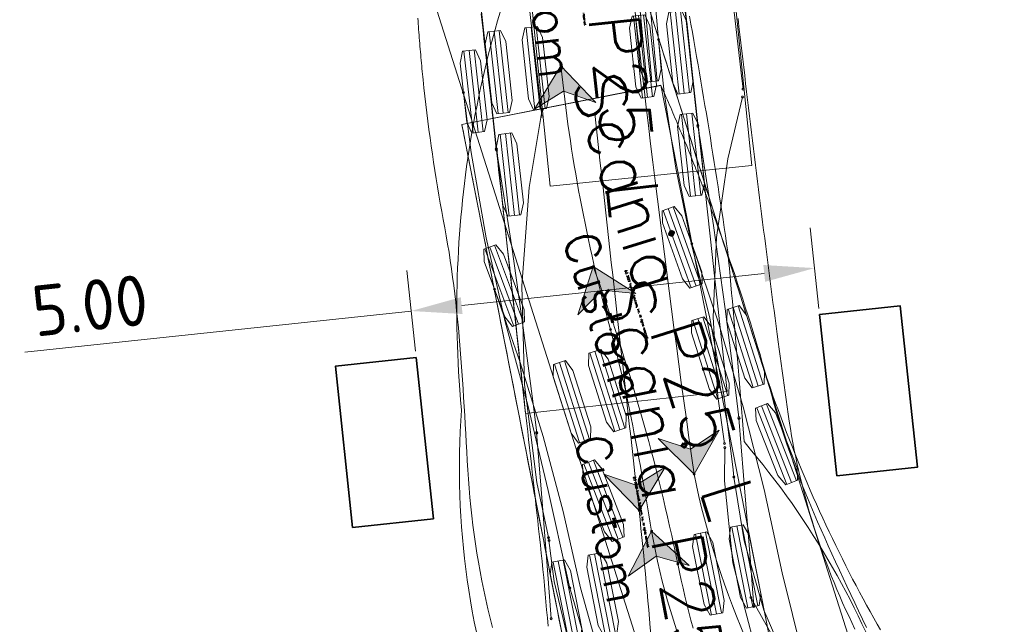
# Model space of a CAD drawing. Header units: metres. Extents: x -173 to 224, y -295 to 41.
# Tile 34 of 41: x 28 to 40, y 25 to 32. Entities that reach past the tile are written whole.
import ezdxf
from ezdxf.enums import TextEntityAlignment as Align

# ---------------------------------------------------------------- set-up
doc = ezdxf.new("R2010")
doc.units = ezdxf.units.M
doc.layers.get('Defpoints').update_dxf_attribs({"color": 40, "lineweight": 25})
doc.layers.add('N-WE-GR-GRAS-G', color=60, linetype='Continuous', lineweight=35)
doc.layers.add('X-XX-AL-M-250', color=7, linetype='Continuous', lineweight=18)
doc.styles.add('NLCS-ISO-M250-T25', font='NLCS-ISO.ttf', dxfattribs={"height": 0.625})
doc.styles.add('TSText', font='Simplex.shx')
doc.dimstyles.new('NLCS-M250-T25-PIJL_L2_H4', dxfattribs={"dimscale": 0.25, "dimtxt": 2.5, "dimasz": 2.5, "dimexe": 2, "dimexo": 2, "dimgap": 0.7, "dimtad": 1, "dimzin": 0, "dimdsep": 46, "dimtxsty": 'NLCS-ISO-M250-T25', "dimcen": 0, "dimdle": 2, "dimclrd": 256, "dimclre": 256, "dimclrt": 256, "dimadec": 4, "dimazin": 0, "dimtfac": 1, "dimtdec": 3, "dimtofl": 0, "dimtmove": 0, "dimatfit": 3, "dimfxl": 2, "dimfxlon": 1, "dimtfillclr": 256, "dimtolj": 1, "dimtzin": 0, "dimlwd": -1, "dimlwe": -1, "dimarcsym": 0})

# ---------------------------------------------------------------- blocks, each defined once
blk = doc.blocks.new('*U392')
at = {"layer": 'X-XX-AL-M-250', "color": 2, "linetype": 'Continuous', "lineweight": 0, "ltscale": 0.3048, "transparency": 33554687}
blk.add_circle((0, 0), 0.0127, dxfattribs=at)
blk = doc.blocks.new('*U394')
at = {"layer": 'X-XX-AL-M-250', "color": 2, "linetype": 'Continuous', "lineweight": 0, "ltscale": 0.3048, "transparency": 33554687}
blk.add_circle((0, 0), 0.0127, dxfattribs=at)
blk = doc.blocks.new('*U395')
at = {"layer": 'X-XX-AL-M-250', "color": 2, "linetype": 'Continuous', "lineweight": 0, "ltscale": 0.3048, "transparency": 33554687}
blk.add_circle((0, 0), 0.0127, dxfattribs=at)
blk = doc.blocks.new('*U396')
at = {"layer": 'X-XX-AL-M-250', "color": 2, "linetype": 'Continuous', "lineweight": 0, "ltscale": 0.3048, "transparency": 33554687}
blk.add_circle((0, 0), 0.0127, dxfattribs=at)
blk = doc.blocks.new('*U397')
at = {"layer": 'X-XX-AL-M-250', "color": 2, "linetype": 'Continuous', "lineweight": 0, "ltscale": 0.3048, "transparency": 33554687}
blk.add_circle((0, 0), 0.0127, dxfattribs=at)
blk = doc.blocks.new('*U398')
at = {"layer": 'X-XX-AL-M-250', "color": 2, "linetype": 'Continuous', "lineweight": 0, "ltscale": 0.3048, "transparency": 33554687}
blk.add_circle((0, 0), 0.0127, dxfattribs=at)
blk = doc.blocks.new('*U399')
at = {"layer": 'X-XX-AL-M-250', "color": 3, "linetype": 'Continuous', "ltscale": 0.3048, "transparency": 33554687, "flags": 128}
for points in [[(34.1, 24.826), (34.071, 24.941), (34.044, 25.056), (34.018, 25.17), (33.993, 25.285), (33.97, 25.399), (33.948, 25.514), (33.927, 25.628), (33.908, 25.742), (33.89, 25.856), (33.874, 25.971), (33.859, 26.085), (33.845, 26.199), (33.833, 26.312), (33.822, 26.426), (33.812, 26.54), (33.803, 26.653), (33.796, 26.766), (33.789, 26.88), (33.783, 26.992), (33.777, 27.104), (33.77, 27.216), (33.764, 27.327), (33.758, 27.438), (33.751, 27.548), (33.744, 27.658), (33.737, 27.767), (33.73, 27.876), (33.722, 27.984), (33.715, 28.092), (33.706, 28.199), (33.698, 28.306), (33.689, 28.413), (33.679, 28.519), (33.669, 28.624), (33.658, 28.729), (33.647, 28.833), (33.635, 28.937), (33.622, 29.041), (33.609, 29.144), (33.595, 29.247), (33.58, 29.349), (33.564, 29.45), (33.547, 29.552), (33.53, 29.653), (33.511, 29.753), (33.492, 29.853), (33.474, 29.954), (33.456, 30.054), (33.439, 30.155), (33.422, 30.256), (33.405, 30.357), (33.389, 30.458), (33.374, 30.559), (33.359, 30.66), (33.344, 30.761), (33.33, 30.863), (33.316, 30.965), (33.303, 31.067), (33.291, 31.169), (33.278, 31.271), (33.267, 31.373), (33.255, 31.476), (33.245, 31.577), (33.241, 31.611), (33.238, 31.645), (33.234, 31.68), (33.231, 31.714), (33.228, 31.749), (33.225, 31.783), (33.221, 31.817), (33.218, 31.852), (33.215, 31.886), (33.212, 31.921), (33.209, 31.955), (33.206, 31.99), (33.204, 32.024), (33.201, 32.059), (33.198, 32.093), (33.195, 32.128), (33.193, 32.163), (33.19, 32.197), (33.188, 32.232), (33.185, 32.266), (33.183, 32.301), (33.18, 32.335)], [(36.059, 32.365), (36.09, 32.269), (36.12, 32.172), (36.151, 32.076), (36.182, 31.979), (36.212, 31.882), (36.243, 31.785), (36.274, 31.688), (36.305, 31.592), (36.335, 31.495), (36.366, 31.398), (36.397, 31.301), (36.428, 31.203), (36.459, 31.106), (36.489, 31.009), (36.52, 30.912), (36.551, 30.815), (36.582, 30.718), (36.612, 30.621), (36.643, 30.525), (36.674, 30.428), (36.705, 30.331), (36.735, 30.234), (36.766, 30.138), (36.797, 30.041), (36.827, 29.945), (36.858, 29.849), (36.888, 29.753), (36.919, 29.657), (36.949, 29.561), (36.979, 29.466), (37.01, 29.37), (37.04, 29.275), (37.07, 29.18), (37.1, 29.085), (37.13, 28.99), (37.16, 28.895), (37.19, 28.801), (37.22, 28.706), (37.25, 28.612), (37.28, 28.518), (37.31, 28.424), (37.34, 28.33), (37.369, 28.236), (37.4, 28.143), (37.43, 28.05), (37.461, 27.957), (37.493, 27.865), (37.525, 27.773), (37.557, 27.681), (37.59, 27.589), (37.623, 27.498), (37.657, 27.408), (37.691, 27.317), (37.725, 27.227)], [(37.725, 27.227), (37.76, 27.138), (37.796, 27.048), (37.832, 26.959), (37.868, 26.87), (37.904, 26.782), (37.941, 26.694), (37.979, 26.607), (38.016, 26.519), (38.054, 26.432), (38.093, 26.346), (38.132, 26.26), (38.171, 26.174), (38.21, 26.089), (38.25, 26.004), (38.29, 25.92), (38.331, 25.835), (38.372, 25.752), (38.413, 25.669), (38.455, 25.586), (38.497, 25.503), (38.539, 25.421), (38.581, 25.34), (38.624, 25.259), (38.667, 25.179), (38.71, 25.099), (38.754, 25.02), (38.799, 24.941), (38.841, 24.867), (38.884, 24.794)]]:
    blk.add_lwpolyline(points, dxfattribs=at)
blk = doc.blocks.new('*U403')
at = {"layer": 'X-XX-AL-M-250', "color": 254, "linetype": 'Continuous', "lineweight": 0, "ltscale": 0.3048, "transparency": 33554687}
blk.add_lwpolyline([(0, 1.25), (-10.24, 1.25), (-10.24, -1.25), (0, -1.25), (0, 1.25), (0, 1.25)], close=True, dxfattribs=at)
blk = doc.blocks.new('*U402')
at = {"layer": 'X-XX-AL-M-250', "color": 2, "linetype": 'Continuous', "ltscale": 0.3048, "transparency": 33554687}
for p, q in [((0.966, 0.813), (1.059, -0.199)), ((1.029, 0.819), (1.122, -0.193)), ((1.093, 0.825), (1.185, -0.187)), ((-1.195, 0.182), (-1.082, -0.827)), ((-1.132, 0.189), (-1.019, -0.82)), ((-1.069, 0.196), (-0.956, -0.813)), ((2.063, -2.998), (2.371, -3.967)), ((2.124, -2.979), (2.431, -3.948)), ((2.184, -2.96), (2.492, -3.928)), ((1.627, -3.137), (1.935, -4.105)), ((1.688, -3.117), (1.995, -4.086)), ((1.748, -3.098), (2.056, -4.067)), ((0.479, -3.501), (0.787, -4.469)), ((0.043, -3.639), (0.351, -4.608)), ((0.358, -3.539), (0.666, -4.508)), ((0.419, -3.52), (0.726, -4.489)), ((-0.078, -3.678), (0.23, -4.646)), ((-0.017, -3.659), (0.29, -4.627)), ((2.414, -4.216), (2.785, -5.162)), ((2.473, -4.193), (2.844, -5.139)), ((2.532, -4.17), (2.903, -5.116)), ((0.282, -4.909), (0.647, -5.857)), ((0.341, -4.886), (0.706, -5.835)), ((0.4, -4.864), (0.765, -5.812))]:
    blk.add_line(p, q, dxfattribs=at)
at = {"layer": 'X-XX-AL-M-250', "color": 254, "linetype": 'Continuous', "ltscale": 0.3048, "transparency": 33554687, "flags": 128}
for points in [[(0.951, 0.812), (1.108, 0.826), (1.169, 0.689), (1.236, -0.04), (1.201, -0.186), (1.043, -0.2), (0.983, -0.063), (0.916, 0.666)], [(-1.211, 0.18), (-1.054, 0.198), (-0.99, 0.062), (-0.908, -0.665), (-0.94, -0.811), (-1.098, -0.829), (-1.161, -0.693), (-1.243, 0.034)], [(2.048, -3.003), (2.199, -2.955), (2.288, -3.076), (2.509, -3.774), (2.507, -3.924), (2.356, -3.972), (2.267, -3.85), (2.046, -3.153)], [(1.612, -3.141), (1.763, -3.093), (1.852, -3.215), (2.073, -3.912), (2.071, -4.062), (1.92, -4.11), (1.831, -3.989), (1.61, -3.291)], [(0.343, -3.544), (0.494, -3.496), (0.583, -3.617), (0.804, -4.315), (0.802, -4.465), (0.651, -4.513), (0.562, -4.392), (0.341, -3.694)], [(-0.093, -3.683), (0.058, -3.635), (0.147, -3.756), (0.368, -4.453), (0.366, -4.603), (0.215, -4.651), (0.126, -4.53), (-0.095, -3.833)], [(2.399, -4.222), (2.547, -4.164), (2.643, -4.279), (2.911, -4.96), (2.918, -5.11), (2.771, -5.168), (2.674, -5.053), (2.407, -4.372)], [(0.267, -4.915), (0.415, -4.858), (0.51, -4.974), (0.773, -5.656), (0.78, -5.806), (0.632, -5.863), (0.536, -5.747), (0.273, -5.065)]]:
    blk.add_lwpolyline(points, close=True, dxfattribs=at)
at = {"layer": 'X-XX-AL-M-250', "rotation": 107.6080401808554}
blk.add_blockref('*U403', (-0.614, 1.935), dxfattribs=at)
at = {"layer": 'X-XX-AL-M-250', "color": 4, "transparency": 33554687, "style": 'TSText'}
for s, height, p in [('Scania P25 L', 0.625, (1.28, -2.836)), ('Custom', 0.4167, (0.536, -3.072)), ('(c) 2022 Transoft Solutions, Inc. All rights reserved.', 0.025, (0.935, -2.945))]:
    blk.add_text(s, height=height, rotation=287.608, dxfattribs=at).set_placement(p, align=Align.MIDDLE_CENTER)
blk = doc.blocks.new('*U422')
at = {"layer": 'X-XX-AL-M-250', "color": 6, "linetype": 'Continuous', "lineweight": 0, "ltscale": 0.3048, "transparency": 33554687}
blk.add_circle((0, 0), 0.0127, dxfattribs=at)
blk = doc.blocks.new('*U423')
at = {"layer": 'X-XX-AL-M-250', "transparency": 33554687}
blk.add_hatch(color=4, dxfattribs=at).paths.add_polyline_path([(0, 0), (-0.288, -0.555), (0.055, -0.308), (0.461, -0.422)])
at = {"layer": 'X-XX-AL-M-250', "color": 4, "linetype": 'Continuous', "ltscale": 0.3048, "transparency": 33554687, "flags": 128}
blk.add_lwpolyline([(0, 0), (-0.288, -0.555), (0.055, -0.308), (0.461, -0.422)], close=True, dxfattribs=at)
blk = doc.blocks.new('*U424')
at = {"layer": 'X-XX-AL-M-250', "color": 6, "linetype": 'Continuous', "lineweight": 0, "ltscale": 0.3048, "transparency": 33554687}
blk.add_circle((0, 0), 0.0127, dxfattribs=at)
blk = doc.blocks.new('*U425')
at = {"layer": 'X-XX-AL-M-250', "color": 6, "linetype": 'Continuous', "lineweight": 0, "ltscale": 0.3048, "transparency": 33554687}
blk.add_circle((0, 0), 0.0127, dxfattribs=at)
blk = doc.blocks.new('*U426')
at = {"layer": 'X-XX-AL-M-250', "color": 6, "linetype": 'Continuous', "lineweight": 0, "ltscale": 0.3048, "transparency": 33554687}
blk.add_circle((0, 0), 0.0127, dxfattribs=at)
blk = doc.blocks.new('*U427')
at = {"layer": 'X-XX-AL-M-250', "color": 6, "linetype": 'Continuous', "lineweight": 0, "ltscale": 0.3048, "transparency": 33554687}
blk.add_circle((0, 0), 0.0127, dxfattribs=at)
blk = doc.blocks.new('*U428')
at = {"layer": 'X-XX-AL-M-250', "transparency": 33554687}
blk.add_hatch(color=4, dxfattribs=at).paths.add_polyline_path([(0, 0), (-0.327, -0.533), (0.033, -0.311), (0.43, -0.453)])
at = {"layer": 'X-XX-AL-M-250', "color": 4, "linetype": 'Continuous', "ltscale": 0.3048, "transparency": 33554687, "flags": 128}
blk.add_lwpolyline([(0, 0), (-0.327, -0.533), (0.033, -0.311), (0.43, -0.453)], close=True, dxfattribs=at)
blk = doc.blocks.new('*U378')
at = {"layer": 'X-XX-AL-M-250', "color": 2, "linetype": 'Continuous', "ltscale": 0.3048, "transparency": 33554687, "flags": 128}
for points in [[(37.075, 26.68), (37.066, 26.769), (36.953, 27.693), (36.779, 28.636), (36.549, 29.567), (36.36, 30.489), (36.217, 31.419), (36.145, 32.074)], [(35.053, 25.311), (35.027, 25.422), (34.785, 26.513), (34.534, 27.566), (34.257, 28.591), (34.021, 29.63), (33.838, 30.68), (33.741, 31.42)], [(38.358, 23.319), (38.254, 23.468), (37.799, 24.226), (37.445, 25.039), (37.2, 25.891), (37.075, 26.679)], [(37.297, 21.123), (37.143, 21.292), (36.416, 22.214), (35.815, 23.221), (35.349, 24.298), (35.052, 25.312)]]:
    blk.add_lwpolyline(points, dxfattribs=at)
at = {"layer": 'X-XX-AL-M-250', "color": 6, "linetype": 'Continuous', "ltscale": 0.3048, "transparency": 33554687, "flags": 128}
blk.add_lwpolyline([(36.061, 26.011), (36.044, 26.111), (36.027, 26.212), (36.01, 26.312), (35.993, 26.412), (35.976, 26.512), (35.958, 26.612), (35.941, 26.712), (35.923, 26.812), (35.905, 26.912), (35.886, 27.012), (35.867, 27.112), (35.848, 27.212), (35.829, 27.311), (35.809, 27.411), (35.789, 27.511), (35.768, 27.61), (35.746, 27.709), (35.725, 27.809), (35.702, 27.908), (35.679, 28.007), (35.655, 28.105), (35.631, 28.204), (35.606, 28.303), (35.58, 28.401), (35.554, 28.499)], dxfattribs=at)
at = {"layer": 'X-XX-AL-M-250', "color": 6, "linetype": 'Continuous', "ltscale": 0.3048, "transparency": 33554687}
for centre, radius, start, end in [((54.641, 33.769), 19.801, 185.8536, 195.4349), ((43.872, 27.349), 7.925, 189.7175, 218.7148)]:
    blk.add_arc(centre, radius, start, end, dxfattribs=at)
at = {"layer": 'X-XX-AL-M-250'}
for name, p in [('*U402', (34.943, 31.749)), ('*U399', (0, 0)), ('*U398', (36.145, 32.074)), ('*U428', (34.943, 31.749)), ('*U396', (33.741, 31.42)), ('*U397', (37.075, 26.68)), ('*U394', (37.075, 26.679)), ('*U423', (36.061, 26.011)), ('*U392', (35.052, 25.312)), ('*U395', (35.053, 25.311))]:
    blk.add_blockref(name, p, dxfattribs=at)
for name, p, rotation in [('*U427', (34.943, 31.749), 95.85363755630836), ('*U425', (35.554, 28.499), 105.116258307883), ('*U426', (35.554, 28.499), 105.4348888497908), ('*U422', (36.061, 26.011), 99.71749925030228), ('*U424', (36.061, 26.011), 99.93820930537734)]:
    blk.add_blockref(name, p, dxfattribs=dict(at, rotation=rotation))
blk = doc.blocks.new('*U439')
at = {"layer": 'X-XX-AL-M-250', "color": 2, "linetype": 'Continuous', "lineweight": 0, "ltscale": 0.3048, "transparency": 33554687}
blk.add_circle((0, 0), 0.0127, dxfattribs=at)
blk = doc.blocks.new('*U441')
at = {"layer": 'X-XX-AL-M-250', "color": 2, "linetype": 'Continuous', "lineweight": 0, "ltscale": 0.3048, "transparency": 33554687}
blk.add_circle((0, 0), 0.0127, dxfattribs=at)
blk = doc.blocks.new('*U442')
at = {"layer": 'X-XX-AL-M-250', "color": 3, "linetype": 'Continuous', "ltscale": 0.3048, "transparency": 33554687, "flags": 128}
blk.add_lwpolyline([(33.696, 26.512), (33.678, 26.61), (33.659, 26.707), (33.64, 26.804), (33.621, 26.901), (33.602, 26.999), (33.582, 27.096), (33.563, 27.194), (33.544, 27.292), (33.525, 27.39), (33.506, 27.488), (33.486, 27.586), (33.467, 27.684), (33.448, 27.782), (33.428, 27.881), (33.409, 27.979), (33.39, 28.078), (33.37, 28.177), (33.351, 28.276), (33.331, 28.375), (33.312, 28.474), (33.292, 28.574), (33.273, 28.673), (33.253, 28.772), (33.234, 28.872), (33.214, 28.972), (33.195, 29.071), (33.175, 29.171), (33.155, 29.271), (33.136, 29.371), (33.116, 29.47), (33.097, 29.57), (33.077, 29.67), (33.057, 29.77), (33.038, 29.87), (33.018, 29.97), (32.998, 30.069), (32.979, 30.169), (32.959, 30.269), (32.94, 30.369), (32.92, 30.468), (32.901, 30.568), (32.881, 30.667), (32.861, 30.767), (32.842, 30.866), (32.823, 30.965), (32.803, 31.062), (32.797, 31.096), (32.79, 31.129), (32.784, 31.162), (32.777, 31.195), (32.771, 31.228), (32.764, 31.261), (32.758, 31.294), (32.751, 31.327), (32.745, 31.361), (32.738, 31.394), (32.732, 31.427), (32.725, 31.46), (32.719, 31.493), (32.712, 31.526), (32.706, 31.559), (32.699, 31.592), (32.693, 31.625), (32.686, 31.658), (32.68, 31.692), (32.673, 31.725), (32.667, 31.758), (32.66, 31.791), (32.654, 31.824), (32.647, 31.857), (32.641, 31.89), (32.634, 31.923), (32.628, 31.956), (32.621, 31.989), (32.615, 32.022), (32.609, 32.055), (32.602, 32.087), (32.596, 32.12), (32.589, 32.153), (32.583, 32.186), (32.576, 32.219), (32.57, 32.252), (32.563, 32.284), (32.557, 32.317), (32.551, 32.35), (32.544, 32.382), (32.538, 32.415), (32.531, 32.447), (32.525, 32.48), (32.519, 32.512), (32.512, 32.544), (32.506, 32.577), (32.5, 32.609), (32.493, 32.641), (32.487, 32.673), (32.482, 32.701), (34.935, 33.183), (34.947, 33.157), (34.96, 33.126), (34.974, 33.095), (34.987, 33.064), (35.001, 33.033), (35.014, 33.002), (35.028, 32.971), (35.041, 32.94), (35.055, 32.909), (35.068, 32.878), (35.081, 32.847), (35.095, 32.815), (35.108, 32.784), (35.121, 32.753), (35.135, 32.721), (35.148, 32.69), (35.161, 32.658), (35.174, 32.627), (35.187, 32.595), (35.2, 32.564), (35.213, 32.532), (35.227, 32.5), (35.24, 32.469), (35.253, 32.437), (35.265, 32.405), (35.278, 32.373), (35.291, 32.342), (35.304, 32.31), (35.317, 32.278), (35.329, 32.246), (35.342, 32.214), (35.355, 32.183), (35.367, 32.151), (35.38, 32.119), (35.393, 32.087), (35.405, 32.055), (35.418, 32.023), (35.43, 31.991), (35.442, 31.959), (35.455, 31.927), (35.467, 31.895), (35.479, 31.863), (35.491, 31.831), (35.504, 31.799), (35.516, 31.767), (35.528, 31.735), (35.54, 31.703), (35.552, 31.671), (35.564, 31.639), (35.576, 31.607), (35.611, 31.513), (35.645, 31.417), (35.68, 31.321), (35.714, 31.224), (35.748, 31.128), (35.782, 31.031), (35.815, 30.935), (35.848, 30.838), (35.88, 30.742), (35.912, 30.645), (35.944, 30.548), (35.975, 30.451), (36.006, 30.354), (36.037, 30.256), (36.067, 30.159), (36.097, 30.062), (36.127, 29.964), (36.156, 29.867), (36.184, 29.769), (36.213, 29.671), (36.241, 29.573), (36.269, 29.475), (36.296, 29.376), (36.323, 29.278), (36.352, 29.18), (36.382, 29.081), (36.413, 28.983), (36.445, 28.885), (36.479, 28.787), (36.513, 28.689), (36.548, 28.591), (36.585, 28.492), (36.622, 28.394), (36.661, 28.296), (36.7, 28.198), (36.74, 28.099), (36.781, 28.001), (36.823, 27.902), (36.866, 27.804), (36.909, 27.705), (36.953, 27.606), (36.997, 27.507), (37.042, 27.408), (37.088, 27.308), (37.134, 27.208), (37.181, 27.108), (37.228, 27.008), (37.275, 26.907), (37.323, 26.806), (37.371, 26.705), (37.42, 26.603), (37.469, 26.501)], dxfattribs=at)
blk = doc.blocks.new('*U446')
at = {"layer": 'X-XX-AL-M-250', "color": 254, "linetype": 'Continuous', "lineweight": 0, "ltscale": 0.3048, "transparency": 33554687}
blk.add_lwpolyline([(0, 1.25), (-10.24, 1.25), (-10.24, -1.25), (0, -1.25), (0, 1.25), (0, 1.25)], close=True, dxfattribs=at)
blk = doc.blocks.new('*U445')
at = {"layer": 'X-XX-AL-M-250', "color": 2, "linetype": 'Continuous', "ltscale": 0.3048, "transparency": 33554687}
for p, q in [((0.985, 0.734), (1.329, -0.222)), ((0.865, 0.691), (1.209, -0.265)), ((0.925, 0.713), (1.269, -0.243)), ((-1.215, 0.262), (-0.859, -0.69)), ((-1.334, 0.217), (-0.978, -0.735)), ((-1.274, 0.239), (-0.919, -0.712)), ((1.387, -3.276), (1.583, -4.273)), ((1.711, -3.213), (1.907, -4.209)), ((1.773, -3.2), (1.969, -4.197)), ((1.835, -3.188), (2.031, -4.185)), ((1.262, -3.301), (1.458, -4.298)), ((1.324, -3.288), (1.52, -4.285)), ((-0.431, -3.633), (-0.235, -4.63)), ((-0.369, -3.621), (-0.173, -4.618)), ((-0.045, -3.557), (0.151, -4.554)), ((0.018, -3.545), (0.214, -4.542)), ((0.08, -3.533), (0.276, -4.53)), ((-0.493, -3.645), (-0.297, -4.642))]:
    blk.add_line(p, q, dxfattribs=at)
at = {"layer": 'X-XX-AL-M-250', "color": 254, "linetype": 'Continuous', "ltscale": 0.3048, "transparency": 33554687, "flags": 128}
for points in [[(0.85, 0.686), (0.999, 0.74), (1.093, 0.622), (1.34, -0.066), (1.343, -0.216), (1.194, -0.27), (1.101, -0.152), (0.854, 0.536)], [(-1.348, 0.212), (-1.2, 0.267), (-1.105, 0.151), (-0.849, -0.535), (-0.844, -0.685), (-0.993, -0.74), (-1.087, -0.623), (-1.343, 0.062)], [(1.247, -3.304), (1.402, -3.273), (1.476, -3.403), (1.617, -4.121), (1.598, -4.27), (1.443, -4.301), (1.368, -4.17), (1.227, -3.452)], [(1.695, -3.216), (1.851, -3.185), (1.925, -3.315), (2.066, -4.033), (2.047, -4.182), (1.891, -4.212), (1.817, -4.082), (1.676, -3.364)], [(-0.509, -3.648), (-0.353, -3.618), (-0.279, -3.748), (-0.138, -4.466), (-0.157, -4.615), (-0.313, -4.645), (-0.387, -4.515), (-0.528, -3.797)], [(-0.06, -3.56), (0.096, -3.53), (0.17, -3.66), (0.311, -4.378), (0.291, -4.527), (0.136, -4.557), (0.062, -4.427), (-0.079, -3.709)]]:
    blk.add_lwpolyline(points, close=True, dxfattribs=at)
at = {"layer": 'X-XX-AL-M-250', "rotation": 101.1127567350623}
blk.add_blockref('*U446', (-0.391, 1.992), dxfattribs=at)
at = {"layer": 'X-XX-AL-M-250', "color": 4, "transparency": 33554687, "style": 'TSText'}
for s, height, p in [('Scania P25 L', 0.625, (0.951, -2.962)), ('Custom', 0.4167, (0.185, -3.113)), ('(c) 2022 Transoft Solutions, Inc. All rights reserved.', 0.025, (0.596, -3.032))]:
    blk.add_text(s, height=height, rotation=281.1128, dxfattribs=at).set_placement(p, align=Align.MIDDLE_CENTER)
blk = doc.blocks.new('*U456')
at = {"layer": 'X-XX-AL-M-250', "color": 6, "linetype": 'Continuous', "lineweight": 0, "ltscale": 0.3048, "transparency": 33554687}
blk.add_circle((0, 0), 0.0127, dxfattribs=at)
blk = doc.blocks.new('*U457')
at = {"layer": 'X-XX-AL-M-250', "color": 6, "linetype": 'Continuous', "lineweight": 0, "ltscale": 0.3048, "transparency": 33554687}
blk.add_circle((0, 0), 0.0127, dxfattribs=at)
blk = doc.blocks.new('*U458')
at = {"layer": 'X-XX-AL-M-250', "color": 6, "linetype": 'Continuous', "lineweight": 0, "ltscale": 0.3048, "transparency": 33554687}
blk.add_circle((0, 0), 0.0127, dxfattribs=at)
blk = doc.blocks.new('*U459')
at = {"layer": 'X-XX-AL-M-250', "transparency": 33554687}
blk.add_hatch(color=4, dxfattribs=at).paths.add_polyline_path([(0, 0), (-0.188, -0.596), (0.107, -0.294), (0.527, -0.336)])
at = {"layer": 'X-XX-AL-M-250', "color": 4, "linetype": 'Continuous', "ltscale": 0.3048, "transparency": 33554687, "flags": 128}
blk.add_lwpolyline([(0, 0), (-0.188, -0.596), (0.107, -0.294), (0.527, -0.336)], close=True, dxfattribs=at)
blk = doc.blocks.new('*U429')
at = {"layer": 'X-XX-AL-M-250', "color": 2, "linetype": 'Continuous', "ltscale": 0.3048, "transparency": 33554687, "flags": 128}
for points in [[(37.236, 24.224), (36.985, 25.09), (36.683, 26.145), (36.429, 27.175), (36.209, 28.202), (35.95, 29.222), (35.652, 30.232), (35.315, 31.23)], [(34.81, 24.476), (34.526, 25.156), (34.205, 26.047), (33.942, 26.99), (33.729, 27.93), (33.483, 28.854), (33.201, 29.768), (32.884, 30.671)]]:
    blk.add_lwpolyline(points, dxfattribs=at)
at = {"layer": 'X-XX-AL-M-250', "color": 6, "linetype": 'Continuous', "ltscale": 0.3048, "transparency": 33554687, "flags": 128}
blk.add_lwpolyline([(35.331, 26.492), (35.305, 26.59), (35.279, 26.689), (35.255, 26.787), (35.231, 26.886), (35.207, 26.985), (35.185, 27.084), (35.164, 27.183), (35.143, 27.283)], dxfattribs=at)
at = {"layer": 'X-XX-AL-M-250', "color": 6, "linetype": 'Continuous', "ltscale": 0.3048, "transparency": 33554687}
blk.add_arc((9.871, 22.075), 25.803, 11.6441, 20.1216, dxfattribs=at)
at = {"layer": 'X-XX-AL-M-250'}
for name, p in [('*U442', (0, 0)), ('*U445', (34.099, 30.952)), ('*U441', (35.315, 31.23)), ('*U459', (34.099, 30.952)), ('*U439', (32.884, 30.671))]:
    blk.add_blockref(name, p, dxfattribs=at)
for name, p, rotation in [('*U458', (34.099, 30.952), 110.1215919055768), ('*U456', (35.143, 27.283), 101.7083441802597), ('*U457', (35.143, 27.283), 101.6440990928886)]:
    blk.add_blockref(name, p, dxfattribs=dict(at, rotation=rotation))
blk = doc.blocks.new('*D535')
at = {"layer": 'Defpoints', "color": 0, "transparency": 16777216}
for p in [(37.975, 29.255), (38.142, 27.688), (33.17, 27.159)]:
    blk.add_point(p, dxfattribs=at)
at = {"layer": 'X-XX-AL-M-250', "transparency": 16777216}
for p, q in [((38.028, 28.758), (37.922, 29.753)), ((33.056, 28.229), (32.95, 29.224)), ((37.354, 29.189), (33.625, 28.793)), ((33.003, 28.726), (28.239, 28.219))]:
    blk.add_line(p, q, dxfattribs=at)
for points in [[(37.343, 29.293), (37.365, 29.086), (37.975, 29.255)], [(33.614, 28.896), (33.636, 28.689), (33.003, 28.726)]]:
    blk.add_solid(points, dxfattribs=at)
at = {"layer": 'X-XX-AL-M-250', "transparency": 16777216, "insert": (29.045, 28.795), "char_height": 0.625, "attachment_point": 5, "rotation": 6.0739, "style": 'NLCS-ISO-M250-T25'}
blk.add_mtext('\\A1;5.00', dxfattribs=at)
blk = doc.blocks.new('*U462')
at = {"layer": 'X-XX-AL-M-250', "color": 2, "linetype": 'Continuous', "lineweight": 0, "ltscale": 0.3048, "transparency": 33554687}
blk.add_circle((0, 0), 0.0127, dxfattribs=at)
blk = doc.blocks.new('*U464')
at = {"layer": 'X-XX-AL-M-250', "color": 2, "linetype": 'Continuous', "lineweight": 0, "ltscale": 0.3048, "transparency": 33554687}
blk.add_circle((0, 0), 0.0127, dxfattribs=at)
blk = doc.blocks.new('*U465')
at = {"layer": 'X-XX-AL-M-250', "color": 2, "linetype": 'Continuous', "lineweight": 0, "ltscale": 0.3048, "transparency": 33554687}
blk.add_circle((0, 0), 0.0127, dxfattribs=at)
blk = doc.blocks.new('*U466')
at = {"layer": 'X-XX-AL-M-250', "color": 2, "linetype": 'Continuous', "lineweight": 0, "ltscale": 0.3048, "transparency": 33554687}
blk.add_circle((0, 0), 0.0127, dxfattribs=at)
blk = doc.blocks.new('*U467')
at = {"layer": 'X-XX-AL-M-250', "color": 2, "linetype": 'Continuous', "lineweight": 0, "ltscale": 0.3048, "transparency": 33554687}
blk.add_circle((0, 0), 0.0127, dxfattribs=at)
blk = doc.blocks.new('*U468')
at = {"layer": 'X-XX-AL-M-250', "color": 2, "linetype": 'Continuous', "lineweight": 0, "ltscale": 0.3048, "transparency": 33554687}
blk.add_circle((0, 0), 0.0127, dxfattribs=at)
blk = doc.blocks.new('*U469')
at = {"layer": 'X-XX-AL-M-250', "color": 2, "linetype": 'Continuous', "lineweight": 0, "ltscale": 0.3048, "transparency": 33554687}
blk.add_circle((0, 0), 0.0127, dxfattribs=at)
blk = doc.blocks.new('*U471')
at = {"layer": 'X-XX-AL-M-250', "color": 2, "linetype": 'Continuous', "lineweight": 0, "ltscale": 0.3048, "transparency": 33554687}
blk.add_circle((0, 0), 0.0127, dxfattribs=at)
blk = doc.blocks.new('*U477')
at = {"layer": 'X-XX-AL-M-250', "color": 3, "linetype": 'Continuous', "ltscale": 0.3048, "transparency": 33554687, "flags": 128}
for points in [[(33.806, 24.767), (33.78, 24.896), (33.756, 25.024), (33.733, 25.154), (33.712, 25.283), (33.693, 25.413), (33.676, 25.542), (33.66, 25.673), (33.646, 25.803), (33.634, 25.933), (33.624, 26.064), (33.615, 26.195), (33.608, 26.326), (33.602, 26.457), (33.599, 26.588), (33.597, 26.719), (33.597, 26.85), (33.598, 26.981), (33.602, 27.111), (33.607, 27.242), (33.613, 27.373), (33.622, 27.503), (33.612, 27.63), (33.602, 27.756), (33.594, 27.867), (33.587, 27.977), (33.581, 28.086), (33.576, 28.195), (33.572, 28.303), (33.568, 28.411), (33.566, 28.519), (33.565, 28.625), (33.564, 28.732), (33.565, 28.838), (33.566, 28.943), (33.568, 29.048), (33.571, 29.153), (33.575, 29.258), (33.58, 29.363), (33.585, 29.467), (33.591, 29.571), (33.598, 29.675), (33.606, 29.779), (33.615, 29.883), (33.625, 29.987), (33.635, 30.091), (33.647, 30.195), (33.659, 30.299), (33.672, 30.404), (33.686, 30.508), (33.701, 30.612), (33.717, 30.717), (33.734, 30.822), (33.751, 30.927), (33.77, 31.032), (33.789, 31.138), (33.81, 31.243), (33.831, 31.349), (33.854, 31.455), (33.877, 31.561), (33.901, 31.667), (33.926, 31.773), (33.953, 31.879), (33.98, 31.986), (34.008, 32.092), (34.037, 32.198), (34.067, 32.305), (34.098, 32.411)], [(37.032, 32.333), (37.043, 32.233), (37.055, 32.133), (37.066, 32.032), (37.078, 31.932), (37.09, 31.832), (37.101, 31.731), (37.113, 31.631), (37.125, 31.531), (37.137, 31.43), (37.149, 31.33), (37.161, 31.229), (37.173, 31.129), (37.185, 31.028), (37.197, 30.927), (37.209, 30.827), (37.221, 30.726), (37.234, 30.625), (37.246, 30.525), (37.259, 30.424), (37.271, 30.324), (37.284, 30.223), (37.296, 30.123), (37.309, 30.022), (37.321, 29.922), (37.334, 29.822), (37.347, 29.722), (37.36, 29.622), (37.372, 29.522), (37.385, 29.423), (37.398, 29.324), (37.411, 29.225), (37.424, 29.126), (37.437, 29.027), (37.449, 28.929), (37.462, 28.831), (37.475, 28.733), (37.488, 28.636), (37.501, 28.539), (37.514, 28.442), (37.527, 28.346), (37.539, 28.257), (37.551, 28.168), (37.563, 28.079), (37.575, 27.99), (37.587, 27.901), (37.6, 27.811), (37.612, 27.722), (37.624, 27.633), (37.637, 27.544), (37.649, 27.455), (37.663, 27.366), (37.677, 27.277), (37.692, 27.188), (37.708, 27.099), (37.725, 27.011), (37.743, 26.923), (37.762, 26.834), (37.782, 26.747), (37.802, 26.659), (37.824, 26.572), (37.846, 26.485), (37.869, 26.398), (37.893, 26.311), (37.918, 26.225), (37.944, 26.139), (37.971, 26.053), (37.998, 25.967), (38.027, 25.882), (38.056, 25.797), (38.086, 25.713), (38.117, 25.628), (38.149, 25.544), (38.181, 25.461), (38.215, 25.377), (38.249, 25.294), (38.284, 25.212), (38.32, 25.129), (38.357, 25.048), (38.395, 24.966), (38.433, 24.885), (38.472, 24.804)]]:
    blk.add_lwpolyline(points, dxfattribs=at)
blk = doc.blocks.new('*U479')
at = {"layer": 'X-XX-AL-M-250', "color": 254, "linetype": 'Continuous', "lineweight": 0, "ltscale": 0.3048, "transparency": 33554687}
blk.add_lwpolyline([(0, 1.25), (-10.24, 1.25), (-10.24, -1.25), (0, -1.25), (0, 1.25), (0, 1.25)], close=True, dxfattribs=at)
blk = doc.blocks.new('*U478')
at = {"layer": 'X-XX-AL-M-250', "rotation": 95.80680134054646}
blk.add_blockref('*U479', (-0.205, 2.02), dxfattribs=at)
blk = doc.blocks.new('*U483')
at = {"layer": 'X-XX-AL-M-250', "color": 6, "linetype": 'Continuous', "lineweight": 0, "ltscale": 0.3048, "transparency": 33554687}
blk.add_circle((0, 0), 0.0127, dxfattribs=at)
blk = doc.blocks.new('*U484')
at = {"layer": 'X-XX-AL-M-250', "transparency": 33554687}
blk.add_hatch(color=4, dxfattribs=at).paths.add_polyline_path([(0, 0), (0.309, 0.543), (-0.043, 0.31), (-0.445, 0.439)])
at = {"layer": 'X-XX-AL-M-250', "color": 4, "linetype": 'Continuous', "ltscale": 0.3048, "transparency": 33554687, "flags": 128}
blk.add_lwpolyline([(0, 0), (0.309, 0.543), (-0.043, 0.31), (-0.445, 0.439)], close=True, dxfattribs=at)
blk = doc.blocks.new('*U485')
at = {"layer": 'X-XX-AL-M-250', "color": 6, "linetype": 'Continuous', "lineweight": 0, "ltscale": 0.3048, "transparency": 33554687}
blk.add_circle((0, 0), 0.0127, dxfattribs=at)
blk = doc.blocks.new('*U460')
at = {"layer": 'X-XX-AL-M-250', "color": 2, "linetype": 'Continuous', "ltscale": 0.3048, "transparency": 33554687, "flags": 128}
for points in [[(36.372, 38.682), (36.456, 37.677), (36.545, 36.674), (36.64, 35.67), (36.739, 34.668), (36.844, 33.665), (36.954, 32.664), (37.069, 31.663), (37.093, 31.462)], [(33.883, 38.439), (33.969, 37.422), (34.06, 36.406), (34.156, 35.39), (34.257, 34.374), (34.363, 33.359), (34.474, 32.345), (34.591, 31.331), (34.615, 31.129)], [(37.085, 31.364), (36.904, 30.601), (36.765, 29.631), (36.725, 28.652), (36.783, 27.674), (36.864, 27.092)], [(34.619, 31.21), (34.458, 30.25), (34.367, 29.036), (34.398, 27.819), (34.552, 26.611), (34.702, 25.896)], [(36.868, 27.041), (36.865, 26.633), (36.968, 25.62), (37.224, 24.636), (37.627, 23.702), (38.169, 22.841), (38.835, 22.072), (39.612, 21.415), (40.299, 20.979)], [(34.696, 25.931), (34.765, 25.393), (35.082, 24.075), (35.596, 22.82), (36.296, 21.659), (37.166, 20.618), (38.184, 19.722), (39.327, 18.993), (40.313, 18.54)]]:
    blk.add_lwpolyline(points, dxfattribs=at)
at = {"layer": 'X-XX-AL-M-250', "color": 6, "linetype": 'Continuous', "ltscale": 0.3048, "transparency": 33554687}
for centre, radius, start, end in [((234.047, 54.779), 199.541, 185.98913, 188.08519), ((46.462, 28.739), 10.176, 191.4737, 216.8498)]:
    blk.add_arc(centre, radius, start, end, dxfattribs=at)
at = {"layer": 'X-XX-AL-M-250'}
for name, p in [('*U477', (0, 0)), ('*U478', (35.127, 38.56)), ('*U464', (37.093, 31.462)), ('*U467', (37.085, 31.364)), ('*U465', (34.619, 31.21)), ('*U462', (34.615, 31.129)), ('*U484', (36.49, 26.714)), ('*U468', (36.864, 27.092)), ('*U471', (36.868, 27.041)), ('*U469', (34.696, 25.931)), ('*U466', (34.702, 25.896))]:
    blk.add_blockref(name, p, dxfattribs=at)
for name, rotation in [('*U483', 278.0851894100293), ('*U485', 281.4737413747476)]:
    blk.add_blockref(name, (36.49, 26.714), dxfattribs=dict(at, rotation=rotation))
blk = doc.blocks.new('*U496')
at = {"layer": 'X-XX-AL-M-250', "color": 2, "linetype": 'Continuous', "lineweight": 0, "ltscale": 0.3048, "transparency": 33554687}
blk.add_circle((0, 0), 0.0127, dxfattribs=at)
blk = doc.blocks.new('*U498')
at = {"layer": 'X-XX-AL-M-250', "color": 2, "linetype": 'Continuous', "lineweight": 0, "ltscale": 0.3048, "transparency": 33554687}
blk.add_circle((0, 0), 0.0127, dxfattribs=at)
blk = doc.blocks.new('*U499')
at = {"layer": 'X-XX-AL-M-250', "color": 2, "linetype": 'Continuous', "lineweight": 0, "ltscale": 0.3048, "transparency": 33554687}
blk.add_circle((0, 0), 0.0127, dxfattribs=at)
blk = doc.blocks.new('*U500')
at = {"layer": 'X-XX-AL-M-250', "color": 2, "linetype": 'Continuous', "lineweight": 0, "ltscale": 0.3048, "transparency": 33554687}
blk.add_circle((0, 0), 0.0127, dxfattribs=at)
blk = doc.blocks.new('*U501')
at = {"layer": 'X-XX-AL-M-250', "color": 2, "linetype": 'Continuous', "lineweight": 0, "ltscale": 0.3048, "transparency": 33554687}
blk.add_circle((0, 0), 0.0127, dxfattribs=at)
blk = doc.blocks.new('*U502')
at = {"layer": 'X-XX-AL-M-250', "color": 2, "linetype": 'Continuous', "lineweight": 0, "ltscale": 0.3048, "transparency": 33554687}
blk.add_circle((0, 0), 0.0127, dxfattribs=at)
blk = doc.blocks.new('*U503')
at = {"layer": 'X-XX-AL-M-250', "color": 2, "linetype": 'Continuous', "lineweight": 0, "ltscale": 0.3048, "transparency": 33554687}
blk.add_circle((0, 0), 0.0127, dxfattribs=at)
blk = doc.blocks.new('*U504')
at = {"layer": 'X-XX-AL-M-250', "color": 2, "linetype": 'Continuous', "lineweight": 0, "ltscale": 0.3048, "transparency": 33554687}
blk.add_circle((0, 0), 0.0127, dxfattribs=at)
blk = doc.blocks.new('*U505')
at = {"layer": 'X-XX-AL-M-250', "color": 2, "linetype": 'Continuous', "lineweight": 0, "ltscale": 0.3048, "transparency": 33554687}
blk.add_circle((0, 0), 0.0127, dxfattribs=at)
blk = doc.blocks.new('*U506')
at = {"layer": 'X-XX-AL-M-250', "color": 2, "linetype": 'Continuous', "lineweight": 0, "ltscale": 0.3048, "transparency": 33554687}
blk.add_circle((0, 0), 0.0127, dxfattribs=at)
blk = doc.blocks.new('*U509')
at = {"layer": 'X-XX-AL-M-250', "color": 2, "linetype": 'Continuous', "lineweight": 0, "ltscale": 0.3048, "transparency": 33554687}
blk.add_circle((0, 0), 0.0127, dxfattribs=at)
blk = doc.blocks.new('*U515')
at = {"layer": 'X-XX-AL-M-250', "color": 3, "linetype": 'Continuous', "ltscale": 0.3048, "transparency": 33554687, "flags": 128}
for points in [[(36.432, 32.363), (36.45, 32.263), (36.468, 32.162), (36.486, 32.062), (36.503, 31.962), (36.521, 31.862), (36.539, 31.762), (36.556, 31.661), (36.573, 31.561), (36.59, 31.461), (36.607, 31.36), (36.624, 31.26), (36.641, 31.16), (36.657, 31.06), (36.674, 30.959), (36.69, 30.859), (36.706, 30.759), (36.722, 30.658), (36.738, 30.558), (36.754, 30.458), (36.77, 30.357), (36.785, 30.257), (36.8, 30.157), (36.816, 30.056), (36.831, 29.956), (36.846, 29.855), (36.861, 29.755), (36.875, 29.655), (36.89, 29.554), (36.905, 29.454), (36.915, 29.353), (36.925, 29.252), (36.934, 29.15), (36.943, 29.049), (36.952, 28.948), (36.961, 28.847), (36.97, 28.745), (36.979, 28.644), (36.988, 28.543), (36.997, 28.441), (37.005, 28.34), (37.014, 28.238), (37.023, 28.136), (37.032, 28.035), (37.04, 27.933), (37.049, 27.831), (37.058, 27.73), (37.066, 27.628), (37.075, 27.526), (37.083, 27.424), (37.092, 27.322), (37.1, 27.22), (37.108, 27.118), (37.18, 27.022), (37.258, 26.927), (37.336, 26.832), (37.411, 26.737), (37.485, 26.641), (37.557, 26.544), (37.627, 26.448), (37.697, 26.351), (37.764, 26.254), (37.83, 26.156), (37.895, 26.059), (37.958, 25.96), (38.02, 25.862), (38.08, 25.763), (38.139, 25.664), (38.196, 25.565), (38.252, 25.466), (38.307, 25.367), (38.36, 25.267), (38.412, 25.168), (38.462, 25.068), (38.511, 24.969), (38.559, 24.869), (38.605, 24.77)], [(34.69, 24.842), (34.681, 24.942), (34.672, 25.042), (34.663, 25.141), (34.654, 25.241), (34.645, 25.341), (34.636, 25.441), (34.626, 25.54), (34.616, 25.64), (34.606, 25.74), (34.597, 25.84), (34.585, 25.94), (34.574, 26.039), (34.563, 26.139), (34.551, 26.239), (34.54, 26.339), (34.529, 26.439), (34.518, 26.539), (34.506, 26.639), (34.495, 26.739), (34.484, 26.839), (34.473, 26.939), (34.461, 27.039), (34.45, 27.14), (34.439, 27.24), (34.427, 27.34), (34.416, 27.441), (34.405, 27.541), (34.394, 27.642), (34.383, 27.743), (34.372, 27.843), (34.361, 27.944), (34.35, 28.045), (34.339, 28.145), (34.328, 28.246), (34.317, 28.347), (34.306, 28.448), (34.295, 28.549), (34.284, 28.65), (34.273, 28.751), (34.262, 28.852), (34.251, 28.953), (34.24, 29.054), (34.229, 29.155), (34.218, 29.256), (34.207, 29.357), (34.195, 29.458), (34.183, 29.559), (34.172, 29.66), (34.161, 29.761), (34.15, 29.863), (34.138, 29.964), (34.127, 30.065), (34.115, 30.166), (34.104, 30.267), (34.093, 30.368), (34.081, 30.469), (34.07, 30.57), (34.059, 30.671), (34.048, 30.772), (34.036, 30.873), (34.024, 30.974), (34.013, 31.075), (34.002, 31.176), (33.991, 31.277), (33.979, 31.378), (33.967, 31.479), (33.956, 31.58), (33.945, 31.681), (33.934, 31.782), (33.922, 31.883), (33.911, 31.984), (33.9, 32.085), (33.889, 32.186), (33.876, 32.287), (33.865, 32.388)]]:
    blk.add_lwpolyline(points, dxfattribs=at)
blk = doc.blocks.new('*U517')
at = {"layer": 'X-XX-AL-M-250', "color": 254, "linetype": 'Continuous', "lineweight": 0, "ltscale": 0.3048, "transparency": 33554687}
blk.add_lwpolyline([(0, 1.25), (-10.24, 1.25), (-10.24, -1.25), (0, -1.25), (0, 1.25), (0, 1.25)], close=True, dxfattribs=at)
blk = doc.blocks.new('*U516')
at = {"layer": 'X-XX-AL-M-250', "color": 2, "linetype": 'Continuous', "ltscale": 0.3048, "transparency": 33554687}
for p, q in [((0.977, -3.396), (1.088, -4.406)), ((1.04, -3.389), (1.151, -4.399)), ((1.104, -3.382), (1.214, -4.392)), ((1.432, -3.346), (1.542, -4.356)), ((1.495, -3.339), (1.605, -4.349)), ((1.558, -3.332), (1.668, -4.342)), ((-0.801, -3.59), (-0.69, -4.6)), ((-0.738, -3.583), (-0.627, -4.593)), ((-0.675, -3.577), (-0.564, -4.587)), ((-0.346, -3.541), (-0.236, -4.551)), ((-0.283, -3.534), (-0.173, -4.544)), ((-0.22, -3.527), (-0.11, -4.537)), ((1.569, -4.609), (1.681, -5.619)), ((1.633, -4.602), (1.744, -5.612)), ((1.696, -4.595), (1.807, -5.605)), ((-0.663, -4.853), (-0.552, -5.863)), ((-0.6, -4.846), (-0.489, -5.856)), ((-0.537, -4.839), (-0.426, -5.849))]:
    blk.add_line(p, q, dxfattribs=at)
at = {"layer": 'X-XX-AL-M-250', "color": 254, "linetype": 'Continuous', "ltscale": 0.3048, "transparency": 33554687, "flags": 128}
for points in [[(0.962, -3.398), (1.119, -3.38), (1.182, -3.517), (1.262, -4.244), (1.23, -4.39), (1.072, -4.408), (1.009, -4.271), (0.93, -3.544)], [(1.416, -3.348), (1.574, -3.331), (1.637, -3.467), (1.716, -4.194), (1.684, -4.341), (1.527, -4.358), (1.464, -4.222), (1.384, -3.494)], [(-0.817, -3.592), (-0.659, -3.575), (-0.596, -3.711), (-0.517, -4.438), (-0.549, -4.585), (-0.706, -4.602), (-0.769, -4.466), (-0.849, -3.739)], [(-0.362, -3.542), (-0.205, -3.525), (-0.142, -3.661), (-0.062, -4.389), (-0.094, -4.535), (-0.252, -4.552), (-0.315, -4.416), (-0.394, -3.689)], [(1.554, -4.61), (1.711, -4.593), (1.774, -4.729), (1.854, -5.456), (1.823, -5.603), (1.665, -5.62), (1.602, -5.484), (1.522, -4.757)], [(-0.679, -4.855), (-0.521, -4.837), (-0.458, -4.974), (-0.378, -5.701), (-0.41, -5.847), (-0.568, -5.865), (-0.631, -5.728), (-0.711, -5.001)]]:
    blk.add_lwpolyline(points, close=True, dxfattribs=at)
at = {"layer": 'X-XX-AL-M-250', "rotation": 96.24136265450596}
blk.add_blockref('*U517', (-0.221, 2.018), dxfattribs=at)
at = {"layer": 'X-XX-AL-M-250', "color": 4, "transparency": 33554687, "style": 'TSText'}
for s, height, p in [('Scania P25 L', 0.625, (0.696, -3.032)), ('Custom', 0.4167, (-0.08, -3.117)), ('(c) 2022 Transoft Solutions, Inc. All rights reserved.', 0.025, (0.336, -3.072))]:
    blk.add_text(s, height=height, rotation=276.2414, dxfattribs=at).set_placement(p, align=Align.MIDDLE_CENTER)
blk = doc.blocks.new('*U520')
at = {"layer": 'X-XX-AL-M-250', "color": 6, "linetype": 'Continuous', "lineweight": 0, "ltscale": 0.3048, "transparency": 33554687}
blk.add_circle((0, 0), 0.0127, dxfattribs=at)
blk = doc.blocks.new('*U521')
at = {"layer": 'X-XX-AL-M-250', "color": 6, "linetype": 'Continuous', "lineweight": 0, "ltscale": 0.3048, "transparency": 33554687}
blk.add_circle((0, 0), 0.0127, dxfattribs=at)
blk = doc.blocks.new('*U522')
at = {"layer": 'X-XX-AL-M-250', "transparency": 33554687}
blk.add_hatch(color=4, dxfattribs=at).paths.add_polyline_path([(0, 0), (0.323, 0.535), (-0.035, 0.311), (-0.434, 0.45)])
at = {"layer": 'X-XX-AL-M-250', "color": 4, "linetype": 'Continuous', "ltscale": 0.3048, "transparency": 33554687, "flags": 128}
blk.add_lwpolyline([(0, 0), (0.323, 0.535), (-0.035, 0.311), (-0.434, 0.45)], close=True, dxfattribs=at)
blk = doc.blocks.new('*U523')
at = {"layer": 'X-XX-AL-M-250', "color": 6, "linetype": 'Continuous', "lineweight": 0, "ltscale": 0.3048, "transparency": 33554687}
blk.add_circle((0, 0), 0.0127, dxfattribs=at)
blk = doc.blocks.new('*U494')
at = {"layer": 'X-XX-AL-M-250', "color": 2, "linetype": 'Continuous', "ltscale": 0.3048, "transparency": 33554687, "flags": 128}
for points in [[(36.006, 35.895), (36.116, 34.875), (36.226, 33.856), (36.336, 32.836), (36.447, 31.817), (36.537, 31.001)], [(33.521, 35.624), (33.631, 34.603), (33.741, 33.582), (33.851, 32.561), (33.963, 31.54), (34.052, 30.723)], [(36.535, 31.015), (36.568, 30.81), (36.727, 29.782), (36.873, 28.753), (37.005, 27.721), (37.042, 27.412)], [(34.054, 30.709), (34.087, 30.511), (34.242, 29.516), (34.384, 28.519), (34.513, 27.52), (34.55, 27.221)], [(37.043, 27.403), (37.1, 26.697), (37.179, 25.688), (37.224, 25.083)], [(34.549, 27.229), (34.606, 26.531), (34.684, 25.532), (34.728, 24.933)], [(37.189, 25.194), (37.451, 24.725), (37.978, 23.488), (38.311, 22.185), (38.443, 20.847), (38.372, 19.505), (38.097, 18.189), (37.626, 16.929), (36.97, 15.756), (36.144, 14.695)]]:
    blk.add_lwpolyline(points, dxfattribs=at)
at = {"layer": 'X-XX-AL-M-250', "color": 6, "linetype": 'Continuous', "ltscale": 0.3048, "transparency": 33554687}
for centre, radius, start, end in [((1566.62, 199.277), 1540.554, 186.264979, 186.44818), ((-41.513, 18.198), 77.745, 3.32055, 5.9566)]:
    blk.add_arc(centre, radius, start, end, dxfattribs=at)
at = {"layer": 'X-XX-AL-M-250'}
for name, p in [('*U515', (0, 0)), ('*U516', (34.764, 35.759)), ('*U501', (36.535, 31.015)), ('*U498', (36.537, 31.001)), ('*U496', (34.052, 30.723)), ('*U499', (34.054, 30.709)), ('*U502', (37.042, 27.412)), ('*U505', (37.043, 27.403)), ('*U503', (34.549, 27.229)), ('*U500', (34.55, 27.221)), ('*U522', (35.812, 26.266)), ('*U509', (37.189, 25.194)), ('*U506', (37.224, 25.083)), ('*U504', (34.728, 24.933))]:
    blk.add_blockref(name, p, dxfattribs=at)
for name, p, rotation in [('*U520', (35.267, 31.162), 276.2649785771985), ('*U521', (35.812, 26.266), 276.4481803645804), ('*U523', (35.812, 26.266), 275.9565957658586)]:
    blk.add_blockref(name, p, dxfattribs=dict(at, rotation=rotation))

msp = doc.modelspace()

# ---------------------------------------------------------------- linework, layer by layer
at = {"layer": 'N-WE-GR-GRAS-G', "color": 252, "flags": 128}
msp.add_lwpolyline([(38.248, 26.693), (38.036, 28.682), (39.031, 28.788), (39.242, 26.799)], close=True, dxfattribs=at)
for points in [[(33.064, 28.153), (32.07, 28.047), (32.281, 26.058), (33.276, 26.164)], [(33.276, 26.164), (33.064, 28.153)]]:
    msp.add_lwpolyline(points, dxfattribs=at)

# ---------------------------------------------------------------- block references
at = {"layer": 'X-XX-AL-M-250'}
for name, p in [('*U460', (0, 0)), ('*U494', (0, 0)), ('*U378', (-0.095, 0)), ('*U429', (1.146, -1.676))]:
    msp.add_blockref(name, p, dxfattribs=at)

# ---------------------------------------------------------------- dimensions: what is measured, and where the dimension line sits
dim = msp.add_linear_dim(base=(37.975, 29.255), p1=(33.17, 27.159), p2=(38.142, 27.688), angle=6.0739, dimstyle='NLCS-M250-T25-PIJL_L2_H4', dxfattribs=at)
dim.commit()
dim.dimension.update_dxf_attribs({"geometry": '*D535', "text_midpoint": (29.096, 28.311), "dimtype": 161})

doc.saveas('drawing.dxf')
